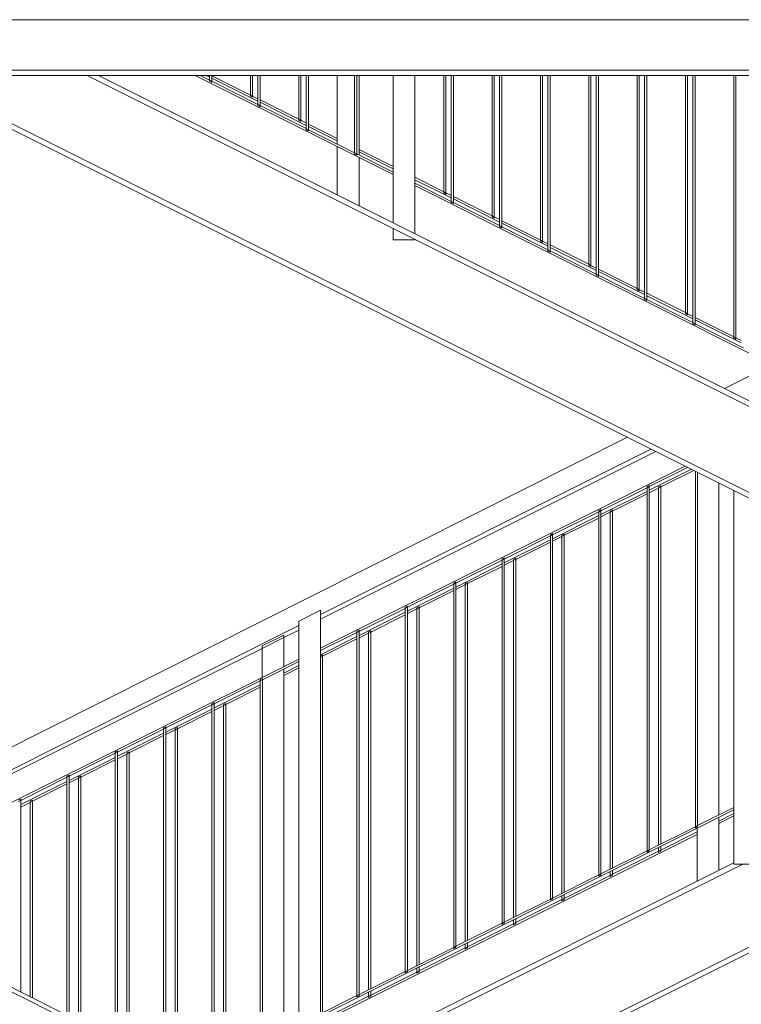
# Model space of a CAD drawing. Header units: centimetres. Extents: x -1589 to 108054, y -205274 to 31709.
# Tile 56 of 256: x 80 to 246, y -4666 to -4440. Entities that reach past the tile are written whole.
import ezdxf

# ---------------------------------------------------------------- set-up
doc = ezdxf.new("R2010")
doc.units = ezdxf.units.CM
doc.header["$LTSCALE"] = 0.01
doc.header["$MEASUREMENT"] = 0
doc.layers.add('2_barierki.ISTN_Nr_pióra__1', color=8, linetype='Continuous', lineweight=0)
doc.layers.add('2_lądowisko_IFC.ISTN_Nr_pióra__1', color=8, linetype='Continuous', lineweight=9)

msp = doc.modelspace()

# ---------------------------------------------------------------- linework, layer by layer
at = {"layer": '2_barierki.ISTN_Nr_pióra__1', "color": 8, "linetype": 'Continuous', "lineweight": 5, "ltscale": 0.1}
for p, q in [((165.93443, -4475.85858), (120.4657, -4453.05833)), ((123.73999, -4454.14087), (121.58115, -4453.05833)), ((123.73999, -4453.43015), (122.99633, -4453.05833)), ((123.73999, -4454.14087), (123.73999, -4453.05833)), ((124.23999, -4454.3916), (123.73999, -4454.14087)), ((123.73999, -4454.42054), (123.73999, -4454.14087)), ((123.73999, -4454.42054), (124.23999, -4454.67127)), ((124.23999, -4454.3916), (124.23999, -4453.05833)), ((133.12803, -4457.56516), (124.23999, -4453.12114)), ((134.8511, -4458.98571), (124.23999, -4453.68015)), ((134.8511, -4459.71253), (124.23999, -4454.3916)), ((124.23999, -4454.67127), (124.23999, -4454.3916)), ((133.12803, -4457.56516), (133.12803, -4453.05833)), ((133.62803, -4457.81516), (133.62803, -4453.05833)), ((134.8511, -4459.71253), (134.8511, -4453.05833)), ((135.3511, -4459.96325), (135.3511, -4453.05833)), ((144.23914, -4463.12071), (144.23914, -4453.05833)), ((144.73914, -4463.37071), (144.73914, -4453.05833)), ((145.96221, -4465.28419), (145.96221, -4453.05833)), ((146.46221, -4465.53491), (146.46221, -4453.05833)), ((153.10025, -4468.86355), (153.10025, -4453.05833)), ((157.07332, -4470.85584), (157.07332, -4453.05833)), ((157.57332, -4471.10657), (157.57332, -4453.05833)), ((158.10025, -4471.3708), (158.10025, -4453.05833)), ((165.93443, -4486.92534), (165.93443, -4453.05833)), ((170.93443, -4489.42534), (170.93443, -4453.05833)), ((177.57247, -4479.78738), (177.57247, -4453.05833)), ((178.07247, -4480.03738), (178.07247, -4453.05833)), ((179.29554, -4481.99915), (179.29554, -4453.05833)), ((179.79554, -4482.24988), (179.79554, -4453.05833)), ((188.68359, -4485.34293), (188.68359, -4453.05833)), ((189.18359, -4485.59293), (189.18359, -4453.05833)), ((190.40665, -4487.57081), (190.40665, -4453.05833)), ((190.90665, -4487.82154), (190.90665, -4453.05833)), ((199.7947, -4490.89849), (199.7947, -4453.05833)), ((200.2947, -4491.14849), (200.2947, -4453.05833)), ((201.51776, -4493.14247), (201.51776, -4453.05833)), ((202.01776, -4493.39319), (202.01776, -4453.05833)), ((210.90581, -4496.45405), (210.90581, -4453.05833)), ((211.40581, -4496.70405), (211.40581, -4453.05833)), ((212.62888, -4498.71412), (212.62888, -4453.05833)), ((213.12888, -4498.96485), (213.12888, -4453.05833)), ((222.01692, -4502.0096), (222.01692, -4453.05833)), ((222.51692, -4502.2596), (222.51692, -4453.05833)), ((223.73999, -4504.28578), (223.73999, -4453.05833)), ((224.23999, -4504.5365), (224.23999, -4453.05833)), ((233.12803, -4507.56516), (233.12803, -4453.05833)), ((233.62803, -4507.81516), (233.62803, -4453.05833)), ((234.8511, -4509.85744), (234.8511, -4453.05833)), ((235.3511, -4510.10816), (235.3511, -4453.05833)), ((244.23914, -4513.12071), (244.23914, -4453.05833)), ((244.73914, -4513.37071), (244.73914, -4453.05833)), ((133.62803, -4457.81516), (133.12803, -4457.56516)), ((133.12803, -4457.84467), (133.12803, -4457.56516)), ((133.12803, -4457.84467), (133.62803, -4458.09467)), ((134.8511, -4458.42669), (133.62803, -4457.81516)), ((133.62803, -4458.09467), (133.62803, -4457.81516)), ((144.23914, -4463.12071), (135.3511, -4458.67669)), ((135.3511, -4459.96325), (134.8511, -4459.71253)), ((134.8511, -4459.9922), (134.8511, -4459.71253)), ((134.8511, -4459.9922), (135.3511, -4460.24292)), ((145.96221, -4464.54126), (135.3511, -4459.23571)), ((145.96221, -4465.28419), (135.3511, -4459.96325)), ((135.3511, -4460.24292), (135.3511, -4459.96325)), ((144.73914, -4463.37071), (144.23914, -4463.12071)), ((144.23914, -4463.40022), (144.23914, -4463.12071)), ((144.23914, -4463.40022), (144.73914, -4463.65022)), ((145.96221, -4463.98225), (144.73914, -4463.37071)), ((144.73914, -4463.65022), (144.73914, -4463.37071)), ((146.46221, -4465.53491), (145.96221, -4465.28419)), ((145.96221, -4465.56386), (145.96221, -4465.28419)), ((145.96221, -4465.56386), (146.46221, -4465.81458)), ((153.10025, -4467.55127), (146.46221, -4464.23225)), ((153.10025, -4468.11029), (146.46221, -4464.79126)), ((157.07332, -4470.85584), (146.46221, -4465.53491)), ((146.46221, -4465.81458), (146.46221, -4465.53491)), ((153.10025, -4480.50825), (153.10025, -4469.42289)), ((165.93443, -4473.96836), (158.10025, -4470.05127)), ((157.57332, -4471.10657), (157.07332, -4470.85584)), ((157.07332, -4471.13551), (157.07332, -4470.85584)), ((157.07332, -4471.13551), (157.57332, -4471.38624)), ((165.93443, -4475.29924), (157.57332, -4471.10657)), ((157.57332, -4471.38624), (157.57332, -4471.10657)), ((165.93443, -4474.52738), (158.10025, -4470.61029)), ((158.10025, -4483.00825), (158.10025, -4471.93014)), ((177.57247, -4479.78738), (170.93443, -4476.46836)), ((179.29554, -4481.20793), (170.93443, -4477.02738)), ((179.29554, -4481.99915), (170.93443, -4477.80648)), ((265.93443, -4526.00349), (170.93443, -4478.36582)), ((178.07247, -4480.03738), (177.57247, -4479.78738)), ((177.57247, -4480.06689), (177.57247, -4479.78738)), ((177.57247, -4480.06689), (178.07247, -4480.31689)), ((179.29554, -4480.64891), (178.07247, -4480.03738)), ((178.07247, -4480.31689), (178.07247, -4480.03738)), ((188.68359, -4485.34293), (179.79554, -4480.89891)), ((190.40665, -4486.76349), (179.79554, -4481.45793)), ((179.79554, -4482.24988), (179.29554, -4481.99915)), ((179.29554, -4482.27882), (179.29554, -4481.99915)), ((179.29554, -4482.27882), (179.79554, -4482.52955)), ((190.40665, -4487.57081), (179.79554, -4482.24988)), ((179.79554, -4482.52955), (179.79554, -4482.24988)), ((189.18359, -4485.59293), (188.68359, -4485.34293)), ((188.68359, -4485.62244), (188.68359, -4485.34293)), ((188.68359, -4485.62244), (189.18359, -4485.87244)), ((190.40665, -4486.20447), (189.18359, -4485.59293)), ((189.18359, -4485.87244), (189.18359, -4485.59293)), ((165.93443, -4490.83253), (165.93443, -4488.21108)), ((190.90665, -4487.82154), (190.40665, -4487.57081)), ((190.40665, -4487.85048), (190.40665, -4487.57081)), ((190.40665, -4487.85048), (190.90665, -4488.10121)), ((199.7947, -4490.89849), (190.90665, -4486.45447)), ((201.51776, -4492.31904), (190.90665, -4487.01349)), ((201.51776, -4493.14247), (190.90665, -4487.82154)), ((190.90665, -4488.10121), (190.90665, -4487.82154)), ((170.93443, -4490.83253), (170.93443, -4490.71108)), ((165.93443, -4490.83253), (170.93443, -4490.83253)), ((200.2947, -4491.14849), (199.7947, -4490.89849)), ((199.7947, -4491.178), (199.7947, -4490.89849)), ((199.7947, -4491.178), (200.2947, -4491.428)), ((201.51776, -4491.76002), (200.2947, -4491.14849)), ((200.2947, -4491.428), (200.2947, -4491.14849)), ((210.90581, -4496.45405), (202.01776, -4492.01002)), ((212.62888, -4497.8746), (202.01776, -4492.56904)), ((202.01776, -4493.39319), (201.51776, -4493.14247)), ((201.51776, -4493.42214), (201.51776, -4493.14247)), ((201.51776, -4493.42214), (202.01776, -4493.67286)), ((212.62888, -4498.71412), (202.01776, -4493.39319)), ((202.01776, -4493.67286), (202.01776, -4493.39319)), ((211.40581, -4496.70405), (210.90581, -4496.45405)), ((210.90581, -4496.73355), (210.90581, -4496.45405)), ((210.90581, -4496.73355), (211.40581, -4496.98355)), ((212.62888, -4497.31558), (211.40581, -4496.70405)), ((211.40581, -4496.98355), (211.40581, -4496.70405)), ((222.01692, -4502.0096), (213.12888, -4497.56558)), ((213.12888, -4498.96485), (212.62888, -4498.71412)), ((212.62888, -4498.99379), (212.62888, -4498.71412)), ((212.62888, -4498.99379), (213.12888, -4499.24452)), ((223.73999, -4503.43015), (213.12888, -4498.1246)), ((223.73999, -4504.28578), (213.12888, -4498.96485)), ((213.12888, -4499.24452), (213.12888, -4498.96485)), ((222.51692, -4502.2596), (222.01692, -4502.0096)), ((222.01692, -4502.28911), (222.01692, -4502.0096)), ((222.01692, -4502.28911), (222.51692, -4502.53911)), ((223.73999, -4502.87114), (222.51692, -4502.2596)), ((222.51692, -4502.53911), (222.51692, -4502.2596)), ((224.23999, -4504.5365), (223.73999, -4504.28578)), ((223.73999, -4504.56545), (223.73999, -4504.28578)), ((233.12803, -4507.56516), (224.23999, -4503.12114)), ((234.8511, -4508.98571), (224.23999, -4503.68015)), ((223.73999, -4504.56545), (224.23999, -4504.81617)), ((234.8511, -4509.85744), (224.23999, -4504.5365)), ((224.23999, -4504.81617), (224.23999, -4504.5365)), ((233.62803, -4507.81516), (233.12803, -4507.56516)), ((233.12803, -4507.84467), (233.12803, -4507.56516)), ((233.12803, -4507.84467), (233.62803, -4508.09467)), ((234.8511, -4508.42669), (233.62803, -4507.81516)), ((233.62803, -4508.09467), (233.62803, -4507.81516)), ((244.23914, -4513.12071), (235.3511, -4508.67669)), ((235.3511, -4510.10816), (234.8511, -4509.85744)), ((234.8511, -4510.13711), (234.8511, -4509.85744)), ((234.8511, -4510.13711), (235.3511, -4510.38783)), ((245.96221, -4514.54126), (235.3511, -4509.23571)), ((245.96221, -4515.42909), (235.3511, -4510.10816)), ((235.3511, -4510.38783), (235.3511, -4510.10816)), ((244.73914, -4513.37071), (244.23914, -4513.12071)), ((244.23914, -4513.40022), (244.23914, -4513.12071)), ((244.23914, -4513.40022), (244.73914, -4513.65022)), ((245.96221, -4513.98225), (244.73914, -4513.37071)), ((244.73914, -4513.65022), (244.73914, -4513.37071)), ((246.46221, -4515.67982), (245.96221, -4515.42909)), ((242.09053, -4525.00339), (253.00137, -4519.51821)), ((29.98296, -4631.63556), (219.79066, -4536.21413)), ((149.2649, -4576.95916), (225.18233, -4538.90997)), ((149.2649, -4578.03194), (226.34558, -4539.4916)), ((149.2649, -4584.67957), (233.0661, -4542.85186)), ((224.79267, -4547.5402), (233.62541, -4543.13151)), ((224.79267, -4548.39837), (234.4759, -4543.55676)), ((227.46443, -4547.62151), (235.03492, -4543.83627)), ((235.40379, -4625.68505), (235.40379, -4544.0207)), ((235.90379, -4625.43549), (235.90379, -4544.2707)), ((224.29267, -4547.51035), (224.79267, -4547.26079)), ((224.79267, -4547.5402), (224.79267, -4547.26079)), ((226.96443, -4547.592), (227.46443, -4547.342)), ((227.46443, -4547.62151), (227.46443, -4547.342)), ((240.82554, -4622.97889), (240.82554, -4546.73158)), ((213.68156, -4553.08609), (224.29267, -4547.78976)), ((213.68156, -4553.95393), (224.29267, -4548.64837)), ((216.35332, -4553.17707), (224.29267, -4549.20739)), ((224.29267, -4547.78976), (224.29267, -4547.51035)), ((224.29267, -4547.78976), (224.79267, -4547.5402)), ((224.29267, -4631.23094), (224.29267, -4547.78976)), ((224.79267, -4630.98138), (224.79267, -4547.5402)), ((224.79267, -4548.95739), (226.96443, -4547.87151)), ((226.96443, -4547.87151), (226.96443, -4547.592)), ((226.96443, -4547.87151), (227.46443, -4547.62151)), ((226.96443, -4629.89739), (226.96443, -4547.87151)), ((227.46443, -4629.64782), (227.46443, -4547.62151)), ((244.2649, -4634.29379), (244.2649, -4548.45125)), ((202.57045, -4558.63198), (213.18156, -4553.33565)), ((213.18156, -4553.05624), (213.68156, -4552.80668)), ((213.18156, -4553.33565), (213.18156, -4553.05624)), ((213.18156, -4553.33565), (213.68156, -4553.08609)), ((213.18156, -4636.77683), (213.18156, -4553.33565)), ((213.68156, -4553.08609), (213.68156, -4552.80668)), ((213.68156, -4636.52727), (213.68156, -4553.08609)), ((213.68156, -4554.51294), (215.85332, -4553.42707)), ((215.85332, -4553.14756), (216.35332, -4552.89756)), ((215.85332, -4553.42707), (215.85332, -4553.14756)), ((215.85332, -4553.42707), (216.35332, -4553.17707)), ((215.85332, -4635.44328), (215.85332, -4553.42707)), ((216.35332, -4553.17707), (216.35332, -4552.89756)), ((216.35332, -4635.19371), (216.35332, -4553.17707)), ((202.57045, -4559.50948), (213.18156, -4554.20393)), ((205.24221, -4558.73262), (213.18156, -4554.76294)), ((202.07045, -4558.60213), (202.57045, -4558.35257)), ((202.07045, -4558.88155), (202.07045, -4558.60213)), ((202.07045, -4558.88155), (202.57045, -4558.63198)), ((202.57045, -4558.63198), (202.57045, -4558.35257)), ((202.57045, -4642.07316), (202.57045, -4558.63198)), ((204.74221, -4558.70311), (205.24221, -4558.45311)), ((205.24221, -4558.73262), (205.24221, -4558.45311)), ((191.45934, -4564.17787), (202.07045, -4558.88155)), ((191.45934, -4565.06504), (202.07045, -4559.75948)), ((194.1311, -4564.28818), (202.07045, -4560.3185)), ((202.07045, -4642.32272), (202.07045, -4558.88155)), ((202.57045, -4560.0685), (204.74221, -4558.98262)), ((204.74221, -4558.98262), (204.74221, -4558.70311)), ((204.74221, -4558.98262), (205.24221, -4558.73262)), ((204.74221, -4640.98917), (204.74221, -4558.98262)), ((205.24221, -4640.7396), (205.24221, -4558.73262)), ((180.34823, -4569.72376), (190.95934, -4564.42744)), ((180.34823, -4570.62059), (190.95934, -4565.31504)), ((190.95934, -4564.14802), (191.45934, -4563.89846)), ((190.95934, -4564.42744), (190.95934, -4564.14802)), ((190.95934, -4564.42744), (191.45934, -4564.17787)), ((190.95934, -4647.86861), (190.95934, -4564.42744)), ((191.45934, -4564.17787), (191.45934, -4563.89846)), ((191.45934, -4647.61905), (191.45934, -4564.17787)), ((191.45934, -4565.62406), (193.6311, -4564.53818)), ((193.6311, -4564.25867), (194.1311, -4564.00867)), ((193.6311, -4564.53818), (193.6311, -4564.25867)), ((193.6311, -4564.53818), (194.1311, -4564.28818)), ((193.6311, -4646.53506), (193.6311, -4564.53818)), ((194.1311, -4564.28818), (194.1311, -4564.00867)), ((194.1311, -4646.2855), (194.1311, -4564.28818)), ((183.01998, -4569.84373), (190.95934, -4565.87406)), ((169.23712, -4575.26965), (179.84823, -4569.97333)), ((179.84823, -4569.69392), (180.34823, -4569.44435)), ((179.84823, -4569.97333), (179.84823, -4569.69392)), ((179.84823, -4569.97333), (180.34823, -4569.72376)), ((179.84823, -4653.4145), (179.84823, -4569.97333)), ((180.34823, -4569.72376), (180.34823, -4569.44435)), ((180.34823, -4653.16494), (180.34823, -4569.72376)), ((182.51998, -4569.81423), (183.01998, -4569.56423)), ((182.51998, -4570.09373), (182.51998, -4569.81423)), ((182.51998, -4570.09373), (183.01998, -4569.84373)), ((183.01998, -4569.84373), (183.01998, -4569.56423)), ((183.01998, -4651.83139), (183.01998, -4569.84373)), ((169.23712, -4576.17615), (179.84823, -4570.87059)), ((171.90887, -4575.39929), (179.84823, -4571.42961)), ((180.34823, -4571.17961), (182.51998, -4570.09373)), ((182.51998, -4652.08095), (182.51998, -4570.09373)), ((144.2649, -4578.45463), (149.2649, -4575.95898)), ((149.2649, -4684.20681), (149.2649, -4575.95898)), ((158.12601, -4580.81554), (168.73712, -4575.51922)), ((158.12601, -4581.73171), (168.73712, -4576.42615)), ((168.73712, -4575.23981), (169.23712, -4574.99024)), ((168.73712, -4575.51922), (168.73712, -4575.23981)), ((168.73712, -4575.51922), (169.23712, -4575.26965)), ((168.73712, -4658.96039), (168.73712, -4575.51922)), ((169.23712, -4575.26965), (169.23712, -4574.99024)), ((169.23712, -4658.71083), (169.23712, -4575.26965)), ((169.23712, -4576.73517), (171.40887, -4575.64929)), ((171.40887, -4575.36978), (171.90887, -4575.11978)), ((171.40887, -4575.64929), (171.40887, -4575.36978)), ((171.40887, -4575.64929), (171.90887, -4575.39929)), ((171.40887, -4657.62684), (171.40887, -4575.64929)), ((171.90887, -4575.39929), (171.90887, -4575.11978)), ((171.90887, -4657.37728), (171.90887, -4575.39929)), ((144.2649, -4684.20681), (144.2649, -4578.45463)), ((160.79776, -4580.95485), (168.73712, -4576.98517)), ((49.2649, -4627.07833), (144.2649, -4579.46512)), ((140.82554, -4582.25162), (144.2649, -4580.53194)), ((149.2649, -4585.23839), (157.62601, -4581.06511)), ((157.62601, -4580.7857), (158.12601, -4580.53613)), ((157.62601, -4581.06511), (157.62601, -4580.7857)), ((157.62601, -4581.06511), (158.12601, -4580.81554)), ((157.62601, -4664.50629), (157.62601, -4581.06511)), ((158.12601, -4580.81554), (158.12601, -4580.53613)), ((158.12601, -4664.25672), (158.12601, -4580.81554)), ((158.12601, -4582.29072), (160.29776, -4581.20485)), ((160.29776, -4580.92534), (160.79776, -4580.67534)), ((160.29776, -4581.20485), (160.29776, -4580.92534)), ((160.29776, -4581.20485), (160.79776, -4580.95485)), ((160.29776, -4663.17273), (160.29776, -4581.20485)), ((160.79776, -4580.95485), (160.79776, -4580.67534)), ((160.79776, -4662.92317), (160.79776, -4580.95485)), ((135.82554, -4584.16145), (140.82554, -4581.66145)), ((135.82554, -4584.75162), (140.82554, -4582.25162)), ((140.82554, -4582.25162), (140.82554, -4581.66145)), ((140.82554, -4588.89191), (140.82554, -4582.25162)), ((149.2649, -4586.16226), (157.62601, -4581.98171)), ((149.68665, -4586.5104), (157.62601, -4582.54072)), ((49.2649, -4628.03194), (135.82554, -4584.75162)), ((135.82554, -4584.75162), (135.82554, -4584.16145)), ((135.82554, -4591.38756), (135.82554, -4584.75162)), ((49.2649, -4634.59258), (144.2649, -4587.17522)), ((135.90379, -4591.90732), (144.2649, -4587.73404)), ((149.2649, -4586.44177), (149.68665, -4586.23089)), ((149.2649, -4586.72128), (149.68665, -4586.5104)), ((149.68665, -4586.5104), (149.68665, -4586.23089)), ((149.68665, -4668.46906), (149.68665, -4586.5104)), ((140.82554, -4590.38194), (144.2649, -4588.66226)), ((140.82554, -4590.94096), (144.2649, -4589.22128)), ((140.82554, -4672.89191), (140.82554, -4589.45073)), ((124.79267, -4597.45322), (135.40379, -4592.15689)), ((135.40379, -4591.87748), (135.90379, -4591.62791)), ((135.40379, -4592.15689), (135.40379, -4591.87748)), ((135.40379, -4592.15689), (135.90379, -4591.90732)), ((135.40379, -4675.59807), (135.40379, -4592.15689)), ((135.90379, -4591.90732), (135.90379, -4591.62791)), ((135.90379, -4675.3485), (135.90379, -4591.90732)), ((124.79267, -4598.39837), (135.40379, -4593.09282)), ((127.46443, -4597.62151), (135.40379, -4593.65183)), ((113.68156, -4602.99911), (124.29267, -4597.70278)), ((113.68156, -4603.95393), (124.29267, -4598.64837)), ((116.35332, -4603.17707), (124.29267, -4599.20739)), ((124.29267, -4597.42337), (124.79267, -4597.1738)), ((124.29267, -4597.70278), (124.29267, -4597.42337)), ((124.29267, -4597.70278), (124.79267, -4597.45322)), ((124.29267, -4681.14396), (124.29267, -4597.70278)), ((124.79267, -4597.45322), (124.79267, -4597.1738)), ((124.79267, -4680.89439), (124.79267, -4597.45322)), ((124.79267, -4598.95739), (126.96443, -4597.87151)), ((126.96443, -4597.592), (127.46443, -4597.342)), ((126.96443, -4597.87151), (126.96443, -4597.592)), ((126.96443, -4597.87151), (127.46443, -4597.62151)), ((126.96443, -4679.8104), (126.96443, -4597.87151)), ((127.46443, -4597.62151), (127.46443, -4597.342)), ((127.46443, -4679.56084), (127.46443, -4597.62151)), ((102.57045, -4608.545), (113.18156, -4603.24867)), ((113.18156, -4602.96926), (113.68156, -4602.71969)), ((113.18156, -4603.24867), (113.18156, -4602.96926)), ((113.18156, -4603.24867), (113.68156, -4602.99911)), ((113.18156, -4680.13161), (113.18156, -4603.24867)), ((113.68156, -4602.99911), (113.68156, -4602.71969)), ((113.68156, -4680.38246), (113.68156, -4602.99911)), ((113.68156, -4604.51294), (115.85332, -4603.42707)), ((115.85332, -4603.14756), (116.35332, -4602.89756)), ((115.85332, -4603.42707), (115.85332, -4603.14756)), ((115.85332, -4603.42707), (116.35332, -4603.17707)), ((115.85332, -4681.47201), (115.85332, -4603.42707)), ((116.35332, -4603.17707), (116.35332, -4602.89756)), ((116.35332, -4681.72285), (116.35332, -4603.17707)), ((102.57045, -4609.50948), (113.18156, -4604.20393)), ((105.24221, -4608.73262), (113.18156, -4604.76294)), ((102.07045, -4608.51515), (102.57045, -4608.26559)), ((102.57045, -4608.545), (102.57045, -4608.26559)), ((104.74221, -4608.70311), (105.24221, -4608.45311)), ((105.24221, -4608.73262), (105.24221, -4608.45311)), ((91.45934, -4614.09089), (102.07045, -4608.79456)), ((91.45934, -4615.06504), (102.07045, -4609.75948)), ((94.1311, -4614.28818), (102.07045, -4610.3185)), ((102.07045, -4608.79456), (102.07045, -4608.51515)), ((102.07045, -4608.79456), (102.57045, -4608.545)), ((102.07045, -4674.55727), (102.07045, -4608.79456)), ((102.57045, -4674.80812), (102.57045, -4608.545)), ((102.57045, -4610.0685), (104.74221, -4608.98262)), ((104.74221, -4608.98262), (104.74221, -4608.70311)), ((104.74221, -4608.98262), (105.24221, -4608.73262)), ((104.74221, -4675.89767), (104.74221, -4608.98262)), ((105.24221, -4676.14851), (105.24221, -4608.73262)), ((80.34823, -4619.63678), (90.95934, -4614.34045)), ((90.95934, -4614.06104), (91.45934, -4613.81148)), ((90.95934, -4614.34045), (90.95934, -4614.06104)), ((90.95934, -4614.34045), (91.45934, -4614.09089)), ((90.95934, -4668.98293), (90.95934, -4614.34045)), ((91.45934, -4614.09089), (91.45934, -4613.81148)), ((91.45934, -4669.23378), (91.45934, -4614.09089)), ((91.45934, -4615.62406), (93.6311, -4614.53818)), ((93.6311, -4614.25867), (94.1311, -4614.00867)), ((93.6311, -4614.53818), (93.6311, -4614.25867)), ((93.6311, -4614.53818), (94.1311, -4614.28818)), ((93.6311, -4670.32333), (93.6311, -4614.53818)), ((94.1311, -4614.28818), (94.1311, -4614.00867)), ((94.1311, -4670.57417), (94.1311, -4614.28818)), ((80.34823, -4620.62059), (90.95934, -4615.31504)), ((83.01998, -4619.84373), (90.95934, -4615.87406)), ((79.84823, -4619.60693), (80.34823, -4619.35737)), ((79.84823, -4619.88634), (80.34823, -4619.63678)), ((80.34823, -4619.63678), (80.34823, -4619.35737)), ((80.34823, -4663.65944), (80.34823, -4619.63678)), ((82.51998, -4619.81423), (83.01998, -4619.56423)), ((83.01998, -4619.84373), (83.01998, -4619.56423)), ((80.34823, -4621.17961), (82.51998, -4620.09373)), ((82.51998, -4620.09373), (82.51998, -4619.81423)), ((82.51998, -4620.09373), (83.01998, -4619.84373)), ((82.51998, -4664.74899), (82.51998, -4620.09373)), ((83.01998, -4664.99983), (83.01998, -4619.84373)), ((149.2649, -4669.23839), (244.2649, -4621.82103)), ((235.90379, -4625.43549), (244.2649, -4621.2622)), ((240.82554, -4624.38194), (244.2649, -4622.66226)), ((240.82554, -4624.94096), (244.2649, -4623.22128)), ((240.82554, -4635.74576), (240.82554, -4623.53771)), ((224.79267, -4630.98138), (235.40379, -4625.68505)), ((235.40379, -4625.68505), (235.90379, -4625.43549)), ((235.40379, -4625.96446), (235.40379, -4625.68505)), ((235.40379, -4625.96446), (235.90379, -4625.7149)), ((235.82554, -4638.24576), (235.82554, -4626.03336)), ((235.90379, -4625.7149), (235.90379, -4625.43549)), ((149.2649, -4670.72128), (235.82554, -4627.44096)), ((227.46443, -4631.06249), (235.82554, -4626.88194)), ((224.29267, -4631.23094), (224.79267, -4630.98138)), ((224.79267, -4631.26079), (224.79267, -4630.98138)), ((226.96443, -4631.31249), (226.96443, -4630.45621)), ((226.96443, -4631.31249), (227.46443, -4631.06249)), ((227.46443, -4631.06249), (227.46443, -4630.20665)), ((227.46443, -4631.342), (227.46443, -4631.06249)), ((213.68156, -4636.52727), (224.29267, -4631.23094)), ((216.35332, -4636.61805), (226.96443, -4631.31249)), ((224.29267, -4631.51035), (224.29267, -4631.23094)), ((224.29267, -4631.51035), (224.79267, -4631.26079)), ((226.96443, -4631.592), (226.96443, -4631.31249)), ((226.96443, -4631.592), (227.46443, -4631.342)), ((244.2649, -4634.29379), (249.2649, -4634.29379)), ((289.38971, -4769.05833), (22.20022, -4635.69177)), ((202.57045, -4642.07316), (213.18156, -4636.77683)), ((205.24221, -4642.17361), (215.85332, -4636.86805)), ((213.18156, -4636.77683), (213.68156, -4636.52727)), ((213.18156, -4637.05624), (213.18156, -4636.77683)), ((213.18156, -4637.05624), (213.68156, -4636.80668)), ((213.68156, -4636.80668), (213.68156, -4636.52727)), ((215.85332, -4636.86805), (215.85332, -4636.0021)), ((215.85332, -4636.86805), (216.35332, -4636.61805)), ((215.85332, -4637.14756), (215.85332, -4636.86805)), ((215.85332, -4637.14756), (216.35332, -4636.89756)), ((216.35332, -4636.61805), (216.35332, -4635.75254)), ((216.35332, -4636.89756), (216.35332, -4636.61805)), ((290.43566, -4769.05833), (31.61079, -4639.20832)), ((191.45934, -4647.61905), (202.07045, -4642.32272)), ((202.07045, -4642.32272), (202.57045, -4642.07316)), ((202.07045, -4642.60213), (202.07045, -4642.32272)), ((202.07045, -4642.60213), (202.57045, -4642.35257)), ((202.57045, -4642.35257), (202.57045, -4642.07316)), ((204.74221, -4642.42361), (204.74221, -4641.54799)), ((204.74221, -4642.42361), (205.24221, -4642.17361)), ((205.24221, -4642.17361), (205.24221, -4641.29843)), ((205.24221, -4642.45311), (205.24221, -4642.17361)), ((194.1311, -4647.72916), (204.74221, -4642.42361)), ((204.74221, -4642.70311), (204.74221, -4642.42361)), ((204.74221, -4642.70311), (205.24221, -4642.45311)), ((194.1311, -4647.72916), (194.1311, -4646.84432)), ((180.34823, -4653.16494), (190.95934, -4647.86861)), ((183.01998, -4653.28472), (193.6311, -4647.97916)), ((190.95934, -4647.86861), (191.45934, -4647.61905)), ((190.95934, -4648.14802), (190.95934, -4647.86861)), ((190.95934, -4648.14802), (191.45934, -4647.89846)), ((191.45934, -4647.89846), (191.45934, -4647.61905)), ((193.6311, -4647.97916), (193.6311, -4647.09388)), ((193.6311, -4647.97916), (194.1311, -4647.72916)), ((193.6311, -4648.25867), (193.6311, -4647.97916)), ((193.6311, -4648.25867), (194.1311, -4648.00867)), ((194.1311, -4648.00867), (194.1311, -4647.72916)), ((169.23712, -4658.71083), (179.84823, -4653.4145)), ((171.90887, -4658.84027), (182.51998, -4653.53472)), ((179.84823, -4653.4145), (180.34823, -4653.16494)), ((179.84823, -4653.69392), (179.84823, -4653.4145)), ((179.84823, -4653.69392), (180.34823, -4653.44435)), ((180.34823, -4653.44435), (180.34823, -4653.16494)), ((182.51998, -4653.53472), (182.51998, -4652.63977)), ((182.51998, -4653.53472), (183.01998, -4653.28472)), ((182.51998, -4653.81031), (182.51998, -4653.53472)), ((182.51998, -4653.81423), (183.01998, -4653.56423)), ((183.01998, -4653.28472), (183.01998, -4652.39021)), ((183.01998, -4653.56423), (183.01998, -4653.28472)), ((171.40887, -4659.09027), (171.40887, -4658.18566)), ((171.90887, -4658.84027), (171.90887, -4657.9361)), ((158.12601, -4664.25672), (168.73712, -4658.96039)), ((160.79776, -4664.39583), (171.40887, -4659.09027)), ((168.73712, -4658.96039), (169.23712, -4658.71083)), ((168.73712, -4659.23981), (168.73712, -4658.96039)), ((168.73712, -4659.23981), (169.23712, -4658.99024)), ((169.23712, -4658.99024), (169.23712, -4658.71083)), ((171.40887, -4659.09027), (171.90887, -4658.84027)), ((171.40887, -4659.36978), (171.40887, -4659.09027)), ((171.40887, -4659.36978), (171.90887, -4659.11978)), ((171.90887, -4659.11978), (171.90887, -4658.84027)), ((149.2649, -4668.67957), (157.62601, -4664.50629)), ((149.68665, -4669.95138), (160.29776, -4664.64583)), ((157.62601, -4664.50629), (158.12601, -4664.25672)), ((157.62601, -4664.7857), (157.62601, -4664.50629)), ((157.62601, -4664.7857), (158.12601, -4664.53613)), ((158.12601, -4664.53613), (158.12601, -4664.25672)), ((160.29776, -4664.64583), (160.29776, -4663.73156)), ((160.29776, -4664.64583), (160.79776, -4664.39583)), ((160.29776, -4664.92534), (160.29776, -4664.64583)), ((160.29776, -4664.92534), (160.79776, -4664.67534)), ((160.79776, -4664.39583), (160.79776, -4663.48199)), ((160.79776, -4664.67534), (160.79776, -4664.39583))]:
    msp.add_line(p, q, dxfattribs=at)
at = {"layer": '2_lądowisko_IFC.ISTN_Nr_pióra__1', "color": 8, "linetype": 'Continuous', "lineweight": 5, "ltscale": 0.1}
for p, q in [((531.7004, -4440.25833), (12.7004, -4440.25833)), ((531.7004, -4451.85833), (12.7004, -4451.85833)), ((370.0004, -4453.05833), (12.7004, -4453.05833)), ((353.47905, -4603.05833), (53.47904, -4453.05833)), ((353.75053, -4601.90833), (56.05052, -4453.05833)), ((357.92893, -4584.20833), (95.62892, -4453.05833)), ((358.20041, -4583.05833), (98.2004, -4453.05833)), ((350.65029, -4601.90832), (153.62426, -4700.42134)), ((350.92177, -4603.05832), (154.90783, -4701.06529)), ((244.2649, -4634.02608), (149.2649, -4681.52608)), ((246.30096, -4634.29379), (149.2649, -4682.81182))]:
    msp.add_line(p, q, dxfattribs=at)

doc.saveas('drawing.dxf')
